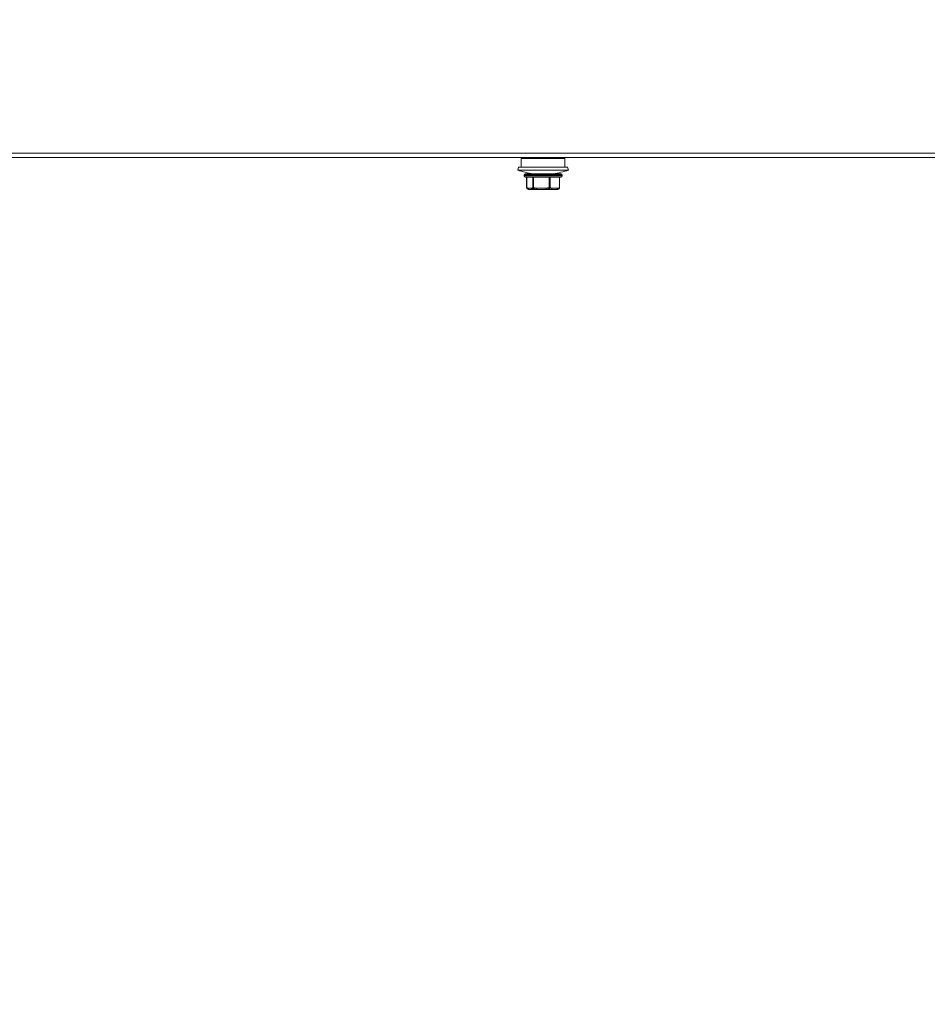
# Model space of a CAD drawing. Header units: millimetres. Extents: x -3034 to 546681, y -100001 to 133386.
# Tile 72 of 173: x 87631 to 87880, y -15691 to -15420. Entities that reach past the tile are written whole.
import ezdxf
from ezdxf import colors
from ezdxf.entities.mleader import LeaderData, LeaderLine
from ezdxf.math import Vec2, Vec3

# ---------------------------------------------------------------- set-up
doc = ezdxf.new("R2010")
doc.units = ezdxf.units.MM
doc.linetypes.add('ACAD_ISO03W100', pattern=[150, 60, -90])
for name, color, linetype in [('___INST__AR_podstawy', 3, 'Continuous'), ('ELEK CIENKIE', 80, 'Continuous'), ('ELEK ODGROMÓWKA', 214, 'Continuous')]:
    doc.layers.add(name, color=color, linetype=linetype)
doc.layers.add('PT - otworowanie niżej', color=2, linetype='Continuous', lineweight=18)
doc.styles.add('ROMANS-ITALIC', font='ariali.ttf', dxfattribs={"width": 0.7, "oblique": 12})

# ---------------------------------------------------------------- blocks, each defined once
blk = doc.blocks.new('iglice')
at = {"layer": 'ELEK CIENKIE', "color": 232, "linetype": 'ACAD_ISO03W100', "ltscale": 3}
blk.add_circle((-27813.9, 9135.33), 7540, dxfattribs=at)
blk = doc.blocks.new('wentDACH')
at = {"color": 8, "linetype": 'Continuous', "lineweight": 9}
for p, q in [((-97905.36, 27944.11), (-98951.66, 27944.11)), ((-97905.36, 27942.91), (-98951.66, 27942.91)), ((-98254.16, 27942.61), (-98266.16, 27942.61)), ((-98266.16, 27940.19), (-98266.16, 27942.61)), ((-98254.16, 27940.19), (-98254.16, 27942.61)), ((-98267.16, 27939.43), (-98266.89, 27940.19)), ((-98253.16, 27939.43), (-98267.16, 27939.43)), ((-98253.42, 27940.19), (-98266.89, 27940.19)), ((-98253.16, 27939.43), (-98253.42, 27940.19)), ((-98254.91, 27938.11), (-98265.41, 27938.11)), ((-98265.41, 27937.81), (-98265.41, 27938.11)), ((-98265.41, 27937.81), (-98254.91, 27937.81)), ((-98255.21, 27938.41), (-98265.11, 27938.41)), ((-98265.11, 27937.51), (-98255.21, 27937.51)), ((-98264.7, 27937.51), (-98264.7, 27934.61)), ((-98264.67, 27937.51), (-98264.67, 27934.61)), ((-98263.02, 27937.51), (-98263.02, 27934.61)), ((-98262.78, 27937.51), (-98262.78, 27934.61)), ((-98258.54, 27937.51), (-98258.54, 27934.61)), ((-98258.26, 27937.51), (-98258.26, 27934.61)), ((-98255.68, 27937.51), (-98255.68, 27934.61)), ((-98255.62, 27937.51), (-98255.62, 27934.61)), ((-98254.91, 27937.81), (-98254.91, 27938.11)), ((-98264.67, 27934.61), (-98264.7, 27934.61)), ((-98264.58, 27934.37), (-98264.57, 27934.37)), ((-98264.53, 27934.34), (-98264.58, 27934.37)), ((-98264.46, 27934.29), (-98264.53, 27934.34)), ((-98264.4, 27934.25), (-98264.46, 27934.29)), ((-98264.34, 27934.22), (-98264.4, 27934.25)), ((-98263.34, 27934.41), (-98264.35, 27934.41)), ((-98264.32, 27934.21), (-98264.34, 27934.22)), ((-98264.23, 27934.15), (-98264.32, 27934.21)), ((-98264.32, 27934.21), (-98264.32, 27934.21)), ((-98264.22, 27934.15), (-98264.23, 27934.15)), ((-98264.22, 27934.15), (-98264.23, 27934.15)), ((-98264.22, 27934.15), (-98264.23, 27934.15)), ((-98256.24, 27934.11), (-98264.08, 27934.11)), ((-98263.18, 27934.15), (-98261.97, 27934.15)), ((-98262.78, 27934.61), (-98263.02, 27934.61)), ((-98261.94, 27934.41), (-98259.37, 27934.41)), ((-98259.31, 27934.15), (-98257.91, 27934.15)), ((-98258.26, 27934.61), (-98258.54, 27934.61)), ((-98257.75, 27934.41), (-98256.19, 27934.41)), ((-98256.09, 27934.15), (-98256.29, 27934.15)), ((-98256.09, 27934.15), (-98255.99, 27934.21)), ((-98256.01, 27934.25), (-98256.02, 27934.25)), ((-98256.01, 27934.25), (-98256.02, 27934.25)), ((-98255.98, 27934.22), (-98255.99, 27934.21)), ((-98255.92, 27934.25), (-98255.98, 27934.22)), ((-98255.85, 27934.29), (-98255.92, 27934.25)), ((-98255.79, 27934.34), (-98255.85, 27934.29)), ((-98255.74, 27934.37), (-98255.79, 27934.34)), ((-98255.74, 27934.37), (-98255.77, 27934.35)), ((-98255.74, 27934.37), (-98255.74, 27934.37)), ((-98255.62, 27934.61), (-98255.68, 27934.61))]:
    blk.add_line(p, q, dxfattribs=at)
for centre, radius, start, end in [((-98260.16, 27959.19), 20.96, 250.4901, 262.4609), ((-98260.16, 27959.19), 20.96, 277.5391, 289.5099), ((-98265.11, 27938.11), 0.3, 90, 180), ((-98265.11, 27937.81), 0.3, 180, 270), ((-98255.21, 27938.11), 0.3, 0, 90), ((-98255.21, 27937.81), 0.3, 270, 0), ((-98264.4, 27934.61), 0.3, 180, 233.5762), ((-98264.4, 27934.58), 0.277, 173.0663, 184.1595), ((-98264.43, 27934.57), 0.24, 229.0477, 231.4184), ((-98264.43, 27934.56), 0.238, 231.4187, 233.3214), ((-98263.48, 27935.66), 1.69, 239.9561, 243.6627), ((-98264.08, 27934.41), 0.3, 240, 270), ((-98264.07, 27934.36), 0.252, 268.3015, 269.999), ((-98256.24, 27934.41), 0.3, 270, 300), ((-98255.92, 27934.61), 0.3, 306.4238, 0)]:
    blk.add_arc(centre, radius, start, end, dxfattribs=at)
for points, knots in [([(-98264.35, 27934.41), (-98264.37, 27934.42), (-98264.49, 27934.48), (-98264.59, 27934.56), (-98264.67, 27934.61)], [0, 0, 0, 0, 0.241582, 1, 1, 1, 1]), ([(-98264.67, 27934.56), (-98264.67, 27934.53), (-98264.66, 27934.46), (-98264.61, 27934.41), (-98264.59, 27934.38)], [0, 0, 0, 0, 0.508798, 1, 1, 1, 1]), ([(-98264.08, 27934.11), (-98264.11, 27934.11), (-98264.18, 27934.13), (-98264.27, 27934.2), (-98264.33, 27934.3), (-98264.35, 27934.37), (-98264.35, 27934.41)], [0, 0, 0, 0, 0.240762, 0.487172, 0.741052, 1, 1, 1, 1]), ([(-98264.35, 27934.41), (-98264.35, 27934.38), (-98264.35, 27934.33), (-98264.31, 27934.24), (-98264.26, 27934.18), (-98264.22, 27934.15)], [0, 0, 0, 0, 0.261028, 0.513901, 1, 1, 1, 1]), ([(-98263.02, 27934.61), (-98263.04, 27934.59), (-98263.15, 27934.52), (-98263.26, 27934.45), (-98263.34, 27934.41)], [0, 0, 0, 0, 0.258735, 1, 1, 1, 1]), ([(-98263.34, 27934.41), (-98263.34, 27934.37), (-98263.33, 27934.29), (-98263.27, 27934.19), (-98263.18, 27934.13), (-98263.1, 27934.11), (-98263.07, 27934.11)], [0, 0, 0, 0, 0.259367, 0.513304, 0.759466, 1, 1, 1, 1]), ([(-98263.18, 27934.15), (-98263.22, 27934.18), (-98263.3, 27934.25), (-98263.34, 27934.36), (-98263.34, 27934.41)], [0, 0, 0, 0, 0.497181, 1, 1, 1, 1]), ([(-98262.83, 27934.35), (-98262.86, 27934.33), (-98262.97, 27934.26), (-98263.09, 27934.19), (-98263.18, 27934.15)], [0, 0, 0, 0, 0.258128, 1, 1, 1, 1]), ([(-98263.07, 27934.11), (-98263.09, 27934.11), (-98263.13, 27934.12), (-98263.16, 27934.14), (-98263.18, 27934.15)], [0, 0, 0, 0, 0.487547, 1, 1, 1, 1]), ([(-98263.02, 27934.61), (-98263.01, 27934.56), (-98262.97, 27934.45), (-98262.88, 27934.38), (-98262.83, 27934.35)], [0, 0, 0, 0, 0.499375, 1, 1, 1, 1]), ([(-98262.78, 27934.61), (-98262.79, 27934.59), (-98262.8, 27934.54), (-98262.81, 27934.47), (-98262.83, 27934.41), (-98262.83, 27934.37), (-98262.83, 27934.35)], [0, 0, 0, 0, 0.311011, 0.595499, 0.831048, 1, 1, 1, 1]), ([(-98261.94, 27934.41), (-98261.94, 27934.38), (-98261.95, 27934.35), (-98261.96, 27934.3), (-98261.97, 27934.25), (-98261.97, 27934.2), (-98261.97, 27934.17), (-98261.97, 27934.15)], [0, 0, 0, 0, 0.303771, 0.44908, 0.585232, 0.822263, 1, 1, 1, 1]), ([(-98261.97, 27934.15), (-98261.96, 27934.14), (-98261.94, 27934.12), (-98261.92, 27934.11), (-98261.9, 27934.11)], [0, 0, 0, 0, 0.549607, 1, 1, 1, 1]), ([(-98261.9, 27934.11), (-98261.91, 27934.11), (-98261.91, 27934.12), (-98261.92, 27934.14), (-98261.93, 27934.16), (-98261.93, 27934.22), (-98261.94, 27934.3), (-98261.94, 27934.37), (-98261.94, 27934.41)], [0, 0, 0, 0, 0.030416, 0.090737, 0.183718, 0.306963, 0.625593, 1, 1, 1, 1]), ([(-98259.31, 27934.15), (-98259.32, 27934.19), (-98259.34, 27934.27), (-98259.36, 27934.36), (-98259.37, 27934.41)], [0, 0, 0, 0, 0.423222, 1, 1, 1, 1]), ([(-98259.37, 27934.41), (-98259.37, 27934.37), (-98259.37, 27934.3), (-98259.37, 27934.22), (-98259.36, 27934.16), (-98259.35, 27934.14), (-98259.35, 27934.12), (-98259.34, 27934.11), (-98259.34, 27934.11)], [0, 0, 0, 0, 0.374745, 0.693331, 0.816493, 0.909374, 0.969614, 1, 1, 1, 1]), ([(-98259.34, 27934.11), (-98259.33, 27934.11), (-98259.32, 27934.12), (-98259.31, 27934.14), (-98259.31, 27934.15)], [0, 0, 0, 0, 0.363754, 1, 1, 1, 1]), ([(-98258.54, 27934.61), (-98258.53, 27934.59), (-98258.51, 27934.54), (-98258.49, 27934.46), (-98258.47, 27934.4), (-98258.45, 27934.37), (-98258.44, 27934.35)], [0, 0, 0, 0, 0.300908, 0.581887, 0.820768, 1, 1, 1, 1]), ([(-98258.26, 27934.61), (-98258.27, 27934.56), (-98258.3, 27934.48), (-98258.38, 27934.4), (-98258.42, 27934.37), (-98258.44, 27934.35)], [0, 0, 0, 0, 0.51005, 0.761442, 1, 1, 1, 1]), ([(-98257.91, 27934.15), (-98257.95, 27934.16), (-98258.14, 27934.22), (-98258.31, 27934.3), (-98258.44, 27934.35)], [0, 0, 0, 0, 0.246802, 1, 1, 1, 1]), ([(-98257.75, 27934.41), (-98257.8, 27934.42), (-98257.97, 27934.48), (-98258.14, 27934.56), (-98258.26, 27934.61)], [0, 0, 0, 0, 0.246931, 1, 1, 1, 1]), ([(-98257.99, 27934.11), (-98257.96, 27934.11), (-98257.89, 27934.13), (-98257.82, 27934.2), (-98257.76, 27934.3), (-98257.75, 27934.37), (-98257.75, 27934.41)], [0, 0, 0, 0, 0.223573, 0.463515, 0.72475, 1, 1, 1, 1]), ([(-98257.91, 27934.15), (-98257.92, 27934.14), (-98257.95, 27934.12), (-98257.98, 27934.11), (-98257.99, 27934.11)], [0, 0, 0, 0, 0.531148, 1, 1, 1, 1]), ([(-98257.75, 27934.41), (-98257.75, 27934.38), (-98257.77, 27934.33), (-98257.8, 27934.26), (-98257.85, 27934.2), (-98257.89, 27934.16), (-98257.91, 27934.15)], [0, 0, 0, 0, 0.257256, 0.515244, 0.76439, 1, 1, 1, 1]), ([(-98256.19, 27934.41), (-98256.19, 27934.37), (-98256.2, 27934.3), (-98256.25, 27934.2), (-98256.33, 27934.13), (-98256.4, 27934.11), (-98256.43, 27934.11)], [0, 0, 0, 0, 0.275505, 0.536765, 0.776581, 1, 1, 1, 1]), ([(-98256.43, 27934.11), (-98256.39, 27934.11), (-98256.34, 27934.12), (-98256.3, 27934.14), (-98256.29, 27934.15)], [0, 0, 0, 0, 0.747397, 1, 1, 1, 1]), ([(-98256.29, 27934.15), (-98256.25, 27934.18), (-98256.19, 27934.26), (-98256.18, 27934.36), (-98256.19, 27934.41)], [0, 0, 0, 0, 0.46907, 1, 1, 1, 1]), ([(-98256.02, 27934.25), (-98256.04, 27934.24), (-98256.13, 27934.2), (-98256.22, 27934.17), (-98256.29, 27934.15)], [0, 0, 0, 0, 0.251445, 1, 1, 1, 1]), ([(-98255.68, 27934.61), (-98255.72, 27934.59), (-98255.89, 27934.52), (-98256.06, 27934.45), (-98256.19, 27934.41)], [0, 0, 0, 0, 0.253215, 1, 1, 1, 1]), ([(-98255.77, 27934.35), (-98255.79, 27934.35), (-98255.87, 27934.31), (-98255.95, 27934.27), (-98256.01, 27934.25)], [0, 0, 0, 0, 0.251423, 1, 1, 1, 1]), ([(-98255.99, 27934.21), (-98255.97, 27934.22), (-98255.9, 27934.26), (-98255.82, 27934.31), (-98255.77, 27934.35)], [0, 0, 0, 0, 0.244023, 1, 1, 1, 1]), ([(-98255.68, 27934.61), (-98255.68, 27934.6), (-98255.67, 27934.53), (-98255.68, 27934.46), (-98255.71, 27934.42)], [0, 0, 0, 0, 0.267465, 1, 1, 1, 1])]:
    blk.add_open_spline(points, degree=3, knots=knots, dxfattribs=at)
for points in [[(-98264.22, 27934.15), (-98264.17, 27934.13), (-98264.12, 27934.11), (-98264.07, 27934.11)], [(-98261.97, 27934.15), (-98262.26, 27934.21), (-98262.55, 27934.27), (-98262.83, 27934.35)], [(-98261.94, 27934.41), (-98262.22, 27934.47), (-98262.5, 27934.53), (-98262.78, 27934.61)], [(-98258.54, 27934.61), (-98258.81, 27934.53), (-98259.09, 27934.47), (-98259.37, 27934.41)], [(-98258.44, 27934.35), (-98258.73, 27934.27), (-98259.01, 27934.21), (-98259.31, 27934.15)], [(-98255.74, 27934.38), (-98255.75, 27934.37), (-98255.76, 27934.36), (-98255.77, 27934.35)], [(-98255.71, 27934.42), (-98255.72, 27934.4), (-98255.73, 27934.39), (-98255.74, 27934.38)]]:
    blk.add_open_spline(points, degree=3, dxfattribs=at)

msp = doc.modelspace()

# ---------------------------------------------------------------- block references
at = {"layer": '___INST__AR_podstawy', "color": 210, "lineweight": 40}
msp.add_blockref('wentDACH', (186034.592, -43400.942), dxfattribs=at)
at = {"layer": 'ELEK ODGROMÓWKA'}
msp.add_blockref('iglice', (111335.99, -24243.943), dxfattribs=at)

# ---------------------------------------------------------------- leaders
at = {"layer": 'PT - otworowanie niżej'}
ml = msp.add_multileader_mtext('Standard', dxfattribs=at)
ml.set_content('2 szt. o. p 35X35', color=256, style='ROMANS-ITALIC')
ml.set_leader_properties()
ml.build(insert=Vec2(0, 0))
ml.multileader.update_dxf_attribs({"has_text_frame": 1, "text_right_attachment_type": 5, "text_top_attachment_type": 0, "text_bottom_attachment_type": 0, "dogleg_length": 20, "arrow_head_size": 150})
ctx = ml.context
ctx.base_point, ctx.char_height, ctx.arrow_head_size, ctx.landing_gap_size, ctx.plane_origin = Vec3(86902.947, -15959.04), 120, 150, 50, Vec3(86017.382, -16889.723)
ctx.right_attachment, ctx.text_align_type = 5, 2
notes = []
notes.append((ctx, [(1, (1, 1, 0), (86702.947, -15959.04), (1, 0), 200, [(1, [(85456.748, -14804.201), (85456.748, -15431.27)], 256, [])])]))
ctx.mtext.insert, ctx.mtext.alignment, ctx.mtext.line_spacing_factor, ctx.mtext.flow_direction = Vec3(87854.256, -15882.382), 3, 0.8, 5
for ctx, leaders in notes:
    for number, flags, end, landing, length, lines in leaders:
        leader = LeaderData()
        leader.index, (leader.has_last_leader_line, leader.has_dogleg_vector, leader.attachment_direction) = number, flags
        leader.last_leader_point, leader.dogleg_vector, leader.dogleg_length = Vec3(end), Vec3(landing), length
        for number, points, colour, breaks in lines:
            line = LeaderLine()
            line.index, line.vertices, line.color, line.breaks = number, Vec3.list(points), colors.encode_raw_color(colour), breaks
            leader.lines.append(line)
        ctx.leaders.append(leader)

doc.saveas('drawing.dxf')
